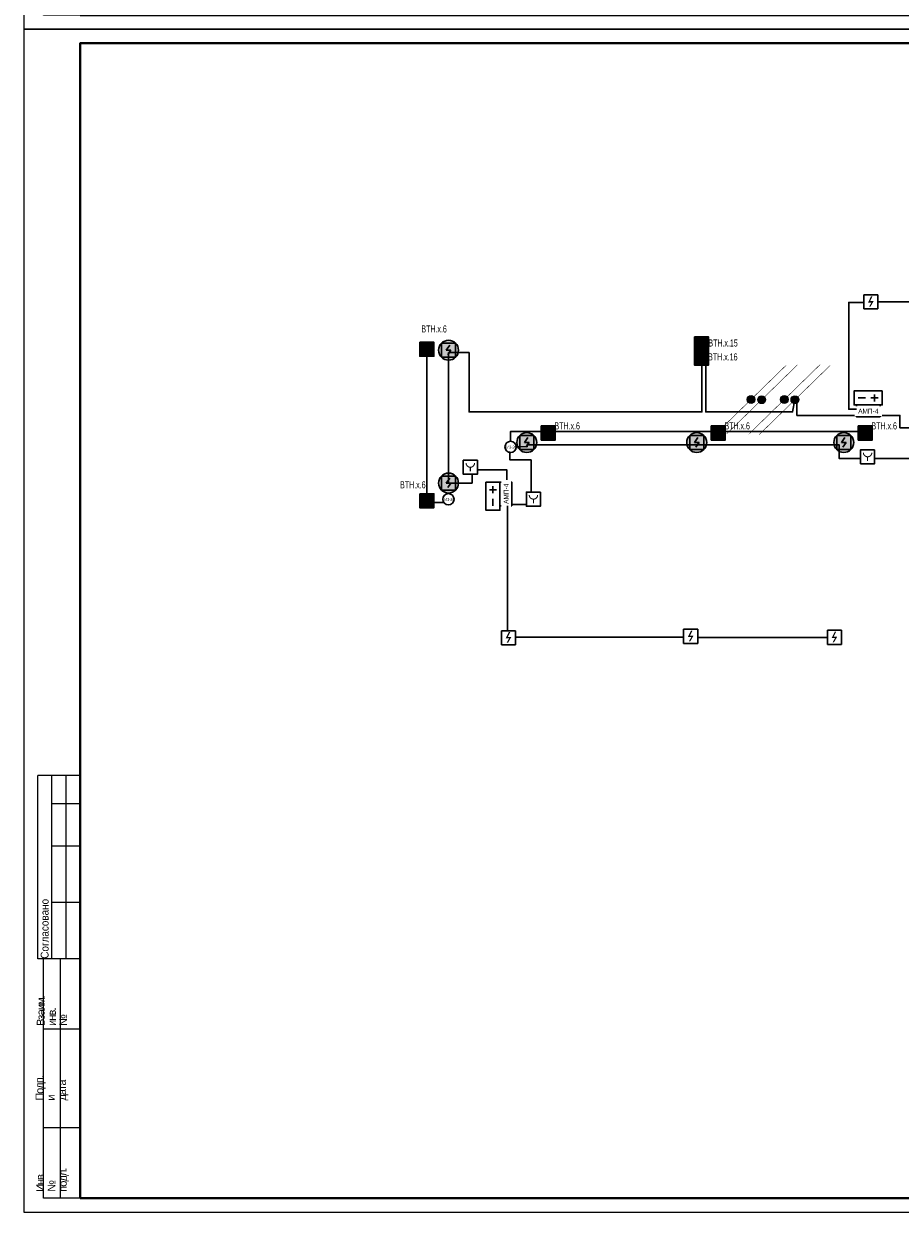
# Model space of a CAD drawing. Header units: millimetres. Extents: x -195178 to 1761886, y 140622 to 301105.
# Tile 63 of 131: x 571911 to 603028, y 182305 to 224498. Entities that reach past the tile are written whole.
import ezdxf
from ezdxf.enums import TextEntityAlignment as Align

# ---------------------------------------------------------------- set-up
doc = ezdxf.new("R2010")
doc.units = ezdxf.units.MM
doc.set_wipeout_variables(frame=1)
doc.linetypes.add('CONTINOUS', pattern=[0])
for name, color, linetype in [('EI_HATCH_GALV', 7, 'Continuous'), ('АПС', 5, 'Continuous'), ('ПС', 1, 'Continuous'), ('формат', 250, 'Continuous')]:
    doc.layers.add(name, color=color, linetype=linetype)
for name, color, linetype, lineweight in [('format-line3', 7, 'Continuous', 13), ('RC-Извещатели_пожарные', 1, 'Continuous', 30), ('Рамка', 7, 'Continuous', 18), ('СС-011-ПОЖ-СИГНАЛИЗАЦИЯ', 1, 'Continuous', 30), ('УГО АПС и АПЗ$0$_АПС_Оборудование', 1, 'Continuous', 30), ('УГО АПС и АПЗ$0$СС-011-ПОЖ-СИГНАЛИЗАЦИЯ', 1, 'Continuous', 30)]:
    doc.layers.add(name, color=color, linetype=linetype, lineweight=lineweight)
doc.styles.add('1111', font='ARIALN.TTF')
doc.styles.add('Arial', font='arial.ttf', dxfattribs={"width": 0.9, "height": 700})
doc.styles.add('Arial Narrow', font='ARIALN.TTF', dxfattribs={"width": 0.9, "height": 600})
doc.styles.add('Arial_2', font='arial.ttf', dxfattribs={"width": 0.9, "height": 400})
doc.styles.get("Standard").update_dxf_attribs({"font": 'isocpeur.ttf', "width": 0.9})
doc.styles.add('УГО АПС и АПЗ$0$Reserve SS', font='arial.ttf', dxfattribs={"height": 2.5})

# ---------------------------------------------------------------- blocks, each defined once
blk = doc.blocks.new('*U29')
for p, q in [((-574, 155), (-589, 155)), ((-589, 90), (-589, 155)), ((-574, 145), (-584, 145)), ((-574, 130), (-584, 130)), ((-574, 110), (-584, 110)), ((-587, 90), (-589, 90)), ((-587, 5), (-587, 90)), ((-574, 90), (-587, 90)), ((-581, 5), (-581, 90)), ((-574, 65), (-587, 65)), ((-574, 30), (-587, 30)), ((-574, 5), (-587, 5))]:
    blk.add_line(p, q)
at = {"color": 0, "lineweight": 0}
blk.add_lwpolyline([(-594, 0), (0, 0), (0, 420), (-594, 420)], close=True, dxfattribs=at)
at = {"lineweight": 40}
blk.add_lwpolyline([(-574, 5), (-5, 5), (-5, 415), (-574, 415)], close=True, dxfattribs=at)
at = {"layer": 'format-line3', "linetype": 'ByBlock'}
for p, q in [((-584, 90), (-584, 155)), ((-579, 90), (-579, 155))]:
    blk.add_line(p, q, dxfattribs=at)
at = {"style": 'Arial', "width": 0.9}
blk.add_text('Формат:', height=2.8, dxfattribs=at).set_placement((-53.97, 1.25))
at = {"char_height": 2.8, "width": 0.2, "attachment_point": 4, "rotation": 90, "line_spacing_factor": 0.857143, "style": 'Arial'}
for s, insert in [('{\\W0.45993; }Согласовано', (-586.58, 90)), ('{\\W0.62543;\\T0.75; \\W1;Взаим. инв. №}', (-584, 66.14)), ('{\\W0.5838;\\T0.8; \\W1;Подп. и дата}', (-584, 39.63)), ('{\\W0.5838;\\T0.8; \\W1;Инв. № подл.}', (-583.77, 7.25))]:
    blk.add_mtext(s, dxfattribs=dict(at, insert=insert))
at = {"style": 'Arial', "width": 0.9, "flags": 8}
blk.add_attdef('FORMAT', (-36.87, 1.26), '', height=2.8, dxfattribs=at)
blk = doc.blocks.new('УГО АПС и АПЗ$0$Источник бесперебойного питания v4')
blk.add_wipeout([(0, 5), (10, 5), (10, 0), (0, 0)])
for p, q in [((4, 2.5), (1.5, 2.5)), ((2.75, 3.75), (2.75, 1.25)), ((8.5, 2.5), (6, 2.5))]:
    blk.add_line(p, q)
blk.add_lwpolyline([(0, 0), (10, 0), (10, 5), (0, 5)], close=True)
at = {"style": 'УГО АПС и АПЗ$0$Reserve SS', "flags": 8}
blk.add_attdef('КОЛИЧЕСТВО', (10.26, 5.28), '', height=2.5, dxfattribs=at)
blk = doc.blocks.new('АМП-4')
at = {"color": 1}
blk.add_wipeout([(349424, -74023), (349424, -73183), (349844, -73183), (349844, -74023)], dxfattribs=at)
at = {"layer": 'АПС', "color": 1, "lineweight": 30, "ltscale": 200}
blk.add_lwpolyline([(349424, -73183), (349424, -74023), (349844, -74023), (349844, -73183)], close=True, dxfattribs=at)
at = {"layer": 'АПС', "color": 0, "lineweight": 30, "ltscale": 200, "insert": (349645, -73599), "char_height": 168, "width": 801.95, "attachment_point": 5, "rotation": 90, "style": 'Arial_2', "bg_fill": 2}
blk.add_mtext('АМП-4', dxfattribs=at)
blk = doc.blocks.new('RC-UGO-IRA-01')
blk.add_wipeout([(2.5, 2.5), (2.5, -2.5), (-2.5, -2.5), (-2.5, 2.5)]).dxf.layer = 'RC-Извещатели_пожарные'
blk.add_wipeout([(-2.5, -2.5), (-2.5, 2.5), (2.5, 2.5), (2.5, -2.5)]).dxf.layer = 'RC-Извещатели_пожарные'
at = {"layer": 'RC-Извещатели_пожарные', "ltscale": 30}
blk.add_lwpolyline([(2.5, 2.5), (2.5, -2.5), (-2.5, -2.5), (-2.5, 2.5)], close=True, dxfattribs=at)
at = {"layer": 'RC-Извещатели_пожарные', "ltscale": 30, "const_width": 0.375}
blk.add_lwpolyline([(-1.5, 1.5, 1), (1.5, 1.5, 1)], format="xyb", dxfattribs=at)
blk.add_lwpolyline([(0, 0), (0, -1.5)], dxfattribs=at)
at = {"layer": 'RC-Извещатели_пожарные'}
blk.add_attdef('PSTN', text='', height=1.5, dxfattribs=at).set_placement((2.5, 2.5), align=Align.BOTTOM_CENTER)
blk = doc.blocks.new('ИП 212-45')
blk.add_wipeout([(346277, -75580), (346277, -76080), (345777, -76080), (345777, -75580)]).dxf.layer = 'RC-Извещатели_пожарные'
blk.add_wipeout([(345777, -76080), (345777, -75580), (346277, -75580), (346277, -76080)]).dxf.layer = 'RC-Извещатели_пожарные'
at = {"layer": 'RC-Извещатели_пожарные'}
blk.add_hatch(color=0, dxfattribs=at).paths.add_polyline_path([(346128, -75805), (346014, -76005), (345964, -76005), (346050, -75855), (345927, -75855), (346039, -75630), (346089, -75630), (346002, -75805)])
at = {"layer": 'RC-Извещатели_пожарные', "color": 0, "ltscale": 30}
for p, q in [((345777, -75580), (346277, -75580)), ((345777, -76080), (345777, -75580)), ((346277, -75580), (346277, -76080)), ((346277, -76080), (345777, -76080))]:
    blk.add_line(p, q, dxfattribs=at)
blk = doc.blocks.new('*U83')
h = blk.add_hatch(color=256)
edge = h.paths.add_edge_path()
edge.add_arc((0, 0), 38.7, 0, 360)
for points in [[(348, 348, 0, 50, 0), (206, 206, 5, 5, 0), (0, 0, 5, 5, 0)], [(0, 0, 0, 50, 0), (-141, -141, 5, 5, 0), (-348, -348, 5, 5, 0)]]:
    blk.add_lwpolyline(points, format="xyseb")
blk.add_circle((0, 0), 38.7)
blk = doc.blocks.new('*U80')
h = blk.add_hatch(color=256)
edge = h.paths.add_edge_path()
edge.add_arc((0, 0), 38.7, 0, 360)
for points in [[(0, 0, 0, 50, 0), (141, 141, 5, 5, 0), (348, 348, 5, 5, 0)], [(-348, -348, 0, 50, 0), (-206, -206, 5, 5, 0), (0, 0, 5, 5, 0)]]:
    blk.add_lwpolyline(points, format="xyseb")
blk.add_circle((0, 0), 38.7)
blk = doc.blocks.new('ИП в подвесном потолке')
at = {"layer": 'EI_HATCH_GALV', "lineweight": 30, "true_color": 0xffffff}
h = blk.add_hatch(color=7, dxfattribs=at)
h.dxf.hatch_style = 1
edge = h.paths.add_edge_path()
edge.add_arc((494584, -66648), 354, 0, 360)
at = {"color": 1, "linetype": 'ByBlock', "lineweight": -2}
for p, q in [((494624, -66471), (494501, -66648)), ((494501, -66648), (494667, -66648)), ((494667, -66648), (494553, -66811))]:
    blk.add_line(p, q, dxfattribs=at)
at = {"color": 1, "linetype": 'ByBlock', "lineweight": -2, "ltscale": 0.1}
blk.add_lwpolyline([(494334, -66398), (494834, -66398), (494834, -66898), (494334, -66898)], close=True, dxfattribs=at)
at = {"layer": 'СС-011-ПОЖ-СИГНАЛИЗАЦИЯ', "lineweight": 30}
blk.add_circle((494584, -66648), 354, dxfattribs=at)
blk = doc.blocks.new('*U77')
at = {"lineweight": 35, "true_color": 0xffffff}
h = blk.add_hatch(color=7, dxfattribs=at)
h.dxf.hatch_style = 1
h.paths.add_polyline_path([(0, 500), (0, 0), (500, 0), (500, 500)])
at = {"color": 1, "linetype": 'ByBlock', "lineweight": -2}
for p, q in [((289, 426), (167, 250)), ((167, 250), (333, 250)), ((333, 250), (219, 86))]:
    blk.add_line(p, q, dxfattribs=at)
at = {"color": 1, "linetype": 'ByBlock', "lineweight": -2, "ltscale": 0.1}
blk.add_lwpolyline([(0, 500), (500, 500), (500, 0), (0, 0)], close=True, dxfattribs=at)
at = {"color": 0, "linetype": 'ByBlock', "lineweight": -2, "style": '1111', "flags": 1}
for tag, p in [('NAME_DEVICE', (-64, -421)), ('NUM_POM', (-82, -847))]:
    blk.add_attdef(tag, p, '', height=125, dxfattribs=at)
at = {"color": 0, "linetype": 'ByBlock', "lineweight": -2, "style": '1111'}
blk.add_attdef('INDEX', (-63, -235), '', height=125, dxfattribs=at)
at = {"color": 0, "linetype": 'ByBlock', "lineweight": -2, "style": '1111', "width": 0.7}
blk.add_attdef('NUM_DEVICE', (-64, -630), '', height=125, dxfattribs=at)
blk = doc.blocks.new('УГО АПС и АПЗ$0$A$C0ED213A1')
blk.add_wipeout([(-200, 0), (0, -200), (200, 0), (0, 200)])
blk.add_circle((0, 0), 200)
at = {"layer": 'УГО АПС и АПЗ$0$СС-011-ПОЖ-СИГНАЛИЗАЦИЯ', "color": 1, "style": 'Arial Narrow', "width": 0.9}
blk.add_text('ИЗ-2О', height=100, dxfattribs=at).set_placement((-145, -58))

msp = doc.modelspace()

# ---------------------------------------------------------------- linework, layer by layer
at = {"layer": 'Рамка'}
msp.add_lwpolyline([(573911, 182805), (630811, 182805), (630811, 223805), (573911, 223805)], close=True, dxfattribs=at)
at = {"layer": 'СС-011-ПОЖ-СИГНАЛИЗАЦИЯ', "color": 1, "lineweight": 30, "ltscale": 100}
for points in [[(586824, 207502), (586220, 207502), (586220, 212693)], [(589197, 209674), (589197, 210026), (601938, 210026)]]:
    msp.add_lwpolyline(points, dxfattribs=at)
at = {"layer": 'СС-011-ПОЖ-СИГНАЛИЗАЦИЯ', "lineweight": 30, "ltscale": 100}
for points in [[(603631, 209067), (600857, 209067), (600857, 209550), (589780, 209550), (589780, 209483), (589172, 209486), (589172, 209012), (589921, 209012), (589921, 207431), (589172, 207431), (589172, 207389), (589072, 207389), (589065, 208658), (587827, 208658), (587827, 208192), (586994, 208192), (586994, 212827), (587722, 212827), (587722, 210719), (595988, 210719), (595988, 210719), (595988, 210719), (595988, 213062), (596123, 213062), (596123, 210719), (599207, 210719), (599291, 211148)], [(599360, 211148), (599360, 210596), (603017, 210596), (603017, 210158), (603631, 210158)]]:
    msp.add_lwpolyline(points, dxfattribs=at)

# ---------------------------------------------------------------- block references
at = {"xscale": 3.600000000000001, "yscale": 3.600000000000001, "zscale": 3.600000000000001, "rotation": 359.2880171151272}
for name, p in [('*U83', (597731, 211158)), ('*U80', (598108, 211150)), ('*U80', (598914, 211158)), ('*U83', (599290, 211150))]:
    msp.add_blockref(name, p, dxfattribs=at)
at = {"layer": 'ПС', "color": 7, "linetype": 'CONTINOUS', "lineweight": 30, "ltscale": 100}
ref = msp.add_blockref('*U77', (585972, 212693), dxfattribs=dict(at, xscale=1.000736, yscale=1.000736, zscale=1.000736))
ref.add_attrib('NUM_DEVICE', 'BTH.x.6', dxfattribs={"layer": '0', "color": 0, "linetype": 'ByBlock', "lineweight": -2, "ltscale": 100, "height": 250.2, "style": '1111', "width": 0.7}).set_placement((586478, 213539), align=Align.CENTER)
ref = msp.add_blockref('*U77', (595723, 212879), dxfattribs=dict(at, xscale=1.000736, yscale=1.000736, zscale=1.000736))
ref.add_attrib('NUM_DEVICE', 'BTH.x.15', dxfattribs={"layer": '0', "color": 0, "linetype": 'ByBlock', "lineweight": -2, "ltscale": 100, "height": 250.2, "style": '1111', "width": 0.7}).set_placement((596738, 213040), align=Align.CENTER)
ref = msp.add_blockref('*U77', (595723, 212379), dxfattribs=dict(at, xscale=1.000736, yscale=1.000736, zscale=1.000736))
ref.add_attrib('NUM_DEVICE', 'BTH.x.16', dxfattribs={"layer": '0', "color": 0, "linetype": 'ByBlock', "lineweight": -2, "ltscale": 100, "height": 250.2, "style": '1111', "width": 0.7}).set_placement((596731, 212546), align=Align.CENTER)
ref = msp.add_blockref('*U77', (590282, 209720), dxfattribs=dict(at, xscale=1.000736, yscale=1.000736, zscale=1.000736))
ref.add_attrib('NUM_DEVICE', 'BTH.x.6', dxfattribs={"layer": '0', "color": 0, "linetype": 'ByBlock', "lineweight": -2, "ltscale": 100, "height": 250.2, "style": '1111', "width": 0.7}).set_placement((591204, 210096), align=Align.CENTER)
ref = msp.add_blockref('*U77', (596317, 209720), dxfattribs=dict(at, xscale=1.000736, yscale=1.000736, zscale=1.000736))
ref.add_attrib('NUM_DEVICE', 'BTH.x.6', dxfattribs={"layer": '0', "color": 0, "linetype": 'ByBlock', "lineweight": -2, "ltscale": 100, "height": 250.2, "style": '1111', "width": 0.7}).set_placement((597239, 210096), align=Align.CENTER)
ref = msp.add_blockref('*U77', (585972, 207313), dxfattribs=dict(at, xscale=1.000736, yscale=1.000736, zscale=1.000736))
ref.add_attrib('NUM_DEVICE', 'BTH.x.6', dxfattribs={"layer": '0', "color": 0, "linetype": 'ByBlock', "lineweight": -2, "ltscale": 100, "height": 250.2, "style": '1111', "width": 0.7}).set_placement((585725, 208005), align=Align.CENTER)
at = {"layer": 'СС-011-ПОЖ-СИГНАЛИЗАЦИЯ', "lineweight": 30}
for p in [(92408, 279557), (95185, 276279), (101220, 276279), (106440, 276279)]:
    msp.add_blockref('ИП в подвесном потолке', p, dxfattribs=at)
at = {"layer": 'формат', "xscale": 100, "yscale": 100, "zscale": 100}
for p in [(631311, 224305), (631311, 182305)]:
    msp.add_blockref('*U29', p, dxfattribs=at).add_auto_attribs({'FORMAT': 'А2'})

# ---------------------------------------------------------------- next in the draw order: block references
at = {"layer": 'RC-Извещатели_пожарные', "rotation": 359.9525678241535}
for p, xscale, yscale, zscale in [((601870, 209125), 99.99999999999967, 99.99999999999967, 99.99999999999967), ((587765, 208754), 99.99999999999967, 99.99999999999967, 99.99999999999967), ((590005, 207621), 99.99999999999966, 99.99999999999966, 99.99999999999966)]:
    msp.add_blockref('RC-UGO-IRA-01', p, dxfattribs=dict(at, xscale=xscale, yscale=yscale, zscale=zscale))
at = {"layer": 'СС-011-ПОЖ-СИГНАЛИЗАЦИЯ', "color": 0, "lineweight": 30}
for p in [(255956, 290455), (249561, 278579), (254665, 278545)]:
    msp.add_blockref('ИП 212-45', p, dxfattribs=at)
at = {"layer": 'УГО АПС и АПЗ$0$_АПС_Оборудование', "color": 252, "xscale": 100, "yscale": 100, "zscale": 100}
for p, rotation in [((602390, 211466), 180), ((588316, 208228), 269.9999999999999)]:
    msp.add_blockref('УГО АПС и АПЗ$0$Источник бесперебойного питания v4', p, dxfattribs=dict(at, rotation=rotation))
at = {"layer": 'УГО АПС и АПЗ$0$_АПС_Оборудование'}
msp.add_blockref('УГО АПС и АПЗ$0$A$C0ED213A1', (589195, 209475), dxfattribs=at)

# ---------------------------------------------------------------- next in the draw order: linework, layer by layer
at = {"layer": 'СС-011-ПОЖ-СИГНАЛИЗАЦИЯ', "lineweight": 30, "ltscale": 100}
for points in [[(602233, 214625), (607064, 214625)], [(600442, 202714), (595837, 202714)]]:
    msp.add_lwpolyline(points, dxfattribs=at)

# ---------------------------------------------------------------- next in the draw order: block references
at = {"layer": 'СС-011-ПОЖ-СИГНАЛИЗАЦИЯ', "lineweight": 30, "rotation": 270}
msp.add_blockref('АМП-4', (675493, 560390), dxfattribs=at)
at = {"layer": 'СС-011-ПОЖ-СИГНАЛИЗАЦИЯ', "lineweight": 30}
for name, p in [('ИП в подвесном потолке', (92408, 274840)), ('АМП-4', (239392, 281411))]:
    msp.add_blockref(name, p, dxfattribs=at)

# ---------------------------------------------------------------- next in the draw order: linework, layer by layer
at = {"layer": 'СС-011-ПОЖ-СИГНАЛИЗАЦИЯ', "lineweight": 30, "ltscale": 100}
for points in [[(601470, 210814), (601202, 210814), (601202, 214604), (601733, 214604)], [(589090, 207388), (589090, 202725), (593249, 202725), (593249, 202725), (595337, 202725)]]:
    msp.add_lwpolyline(points, dxfattribs=at)

# ---------------------------------------------------------------- next in the draw order: block references
at = {"layer": 'ПС', "color": 7, "linetype": 'CONTINOUS', "lineweight": 30, "ltscale": 100}
ref = msp.add_blockref('*U77', (601537, 209720), dxfattribs=dict(at, xscale=1.000736, yscale=1.000736, zscale=1.000736))
ref.add_attrib('NUM_DEVICE', 'BTH.x.6', dxfattribs={"layer": '0', "color": 0, "linetype": 'ByBlock', "lineweight": -2, "ltscale": 100, "height": 250.2, "style": '1111', "width": 0.7}).set_placement((602459, 210096), align=Align.CENTER)
at = {"layer": 'УГО АПС и АПЗ$0$_АПС_Оборудование'}
msp.add_blockref('УГО АПС и АПЗ$0$A$C0ED213A1', (586989, 207617), dxfattribs=at)

# ---------------------------------------------------------------- next in the draw order: block references
at = {"layer": 'СС-011-ПОЖ-СИГНАЛИЗАЦИЯ', "color": 0, "lineweight": 30}
msp.add_blockref('ИП 212-45', (243091, 278529), dxfattribs=at)

doc.saveas('drawing.dxf')
